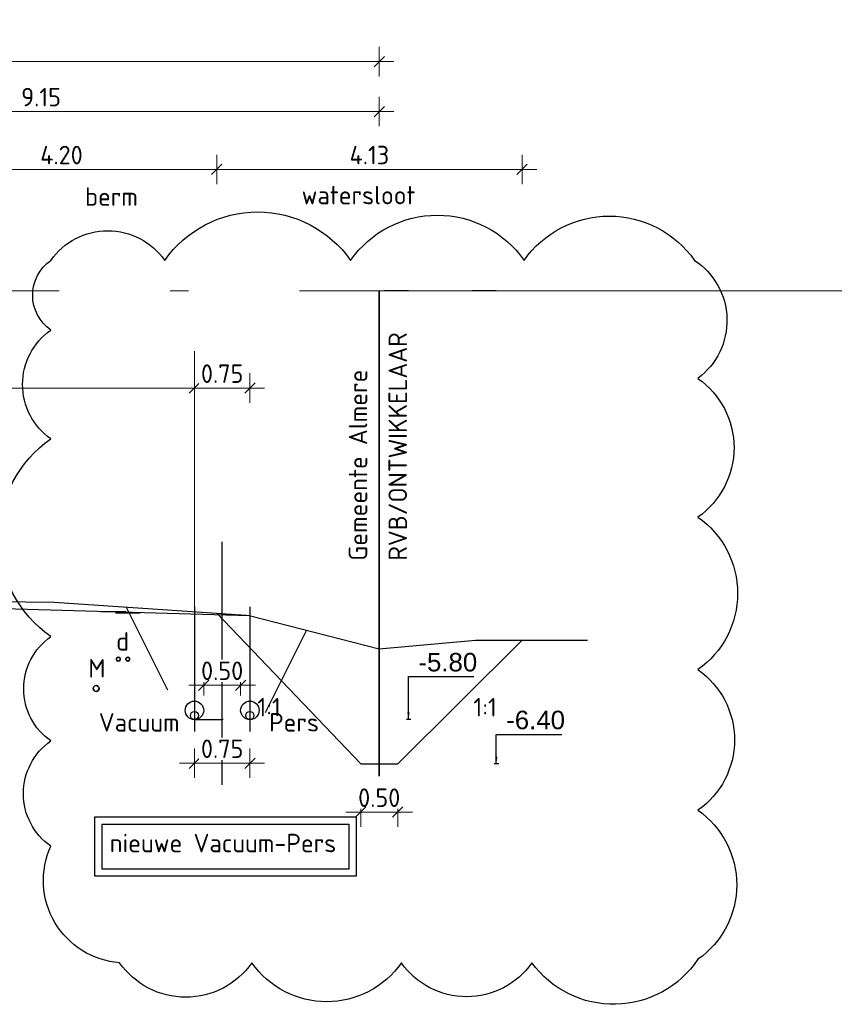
# Model space of a CAD drawing. Header units: metres. Extents: x 149090 to 161988, y 479090 to 487021.
# Tile 71 of 72: x 159320 to 159331, y 484427 to 484440. Entities that reach past the tile are written whole.
import ezdxf

# ---------------------------------------------------------------- set-up
doc = ezdxf.new("R2010")
doc.units = ezdxf.units.M
for name, pattern in [('AL-NAP_LIJN', [15.25, 12, -1.5, 0.25, -1.5]), ('AM-AS', [16, 10, -2, 2, -2]), ('DASHED2', [0.375, 0.25, -0.125])]:
    doc.linetypes.add(name, pattern=pattern)
doc.layers.get('0').update_dxf_attribs({"lineweight": 25})
doc.layers.get('Defpoints').update_dxf_attribs({"color": 211, "lineweight": 25})
for name, color, linetype, lineweight in [('N-WE-AM-AS_WEG_GEBIEDSONTSLUITINGSWEG-G', 10, 'AM-AS', 18), ('N-WE-KG-GRENS_PERCEEL-G', 150, 'KG-PERCEEL', 35), ('N-WE-VH-KANTVERHARDING-G', 7, 'Continuous', 30), ('X-XX-AL-LEGENDA-S', 7, 'Continuous', 25), ('X-XX-AL-M', 7, 'Continuous', 18), ('X-XX-AL-NAP-G', 7, 'AL-NAP_LIJN', 18), ('X-XX-AL-PROFIEL-B-G', 7, 'Continuous', 25), ('X-XX-AL-PROFIEL-N-G', 7, 'Continuous', 35), ('X-XX-AL-T25', 7, 'Continuous', 25)]:
    doc.layers.add(name, color=color, linetype=linetype, lineweight=lineweight)
doc.layers.add('X-XX-AL-AANPIJLING-OPM', color=1, linetype='Continuous', lineweight=30, true_color=0xff0000)
doc.styles.add('Civitas Arial', font='arial.ttf')
doc.styles.add('NLCS-ISO-M100-T25', font='NLCS-ISO.ttf')
doc.styles.get("Standard").update_dxf_attribs({"font": 'NLCS-ISO.ttf'})
doc.linetypes.add('KG-PERCEEL', pattern='A,5.5,-2,["P",Standard,S=1.8,R=0,X=-0.5,Y=-0.9],-2,5.5,-2,[5,NLCS.shx,S=0.75,R=0,X=0,Y=0],-2', length=19)
doc.dimstyles.new('Civitas 100 25', dxfattribs={"dimscale": 0.1, "dimtxt": 2.5, "dimasz": 1, "dimexe": 0.18, "dimexo": 0.0625, "dimgap": 1, "dimtad": 1, "dimzin": 0, "dimdsep": 46, "dimtxsty": 'Civitas Arial', "dimblk": 'Civitas-pijlmaat', "dimcen": 0, "dimse1": 1, "dimse2": 1, "dimadec": 0, "dimazin": 0, "dimtfac": 1, "dimtix": 1, "dimtmove": 0, "dimatfit": 0, "dimfxl": 1, "dimtolj": 1, "dimtzin": 0, "dimarcsym": 1})
doc.dimstyles.new('NLCS-M100-T25-SCHRAP-X_L2_H1', dxfattribs={"dimscale": 0.1, "dimtxt": 2.5, "dimasz": 1.4, "dimexe": 2, "dimexo": 2, "dimgap": 0.7, "dimtad": 1, "dimzin": 0, "dimdsep": 46, "dimtxsty": 'NLCS-ISO-M100-T25', "dimblk": 'OBLIQUE', "dimcen": 0, "dimdle": 2, "dimclrd": 256, "dimclre": 256, "dimclrt": 256, "dimadec": 1, "dimazin": 0, "dimtfac": 1, "dimtofl": 0, "dimtmove": 1, "dimatfit": 0, "dimldrblk": 'OBLIQUE', "dimfxl": 2, "dimfxlon": 1, "dimtfill": 1, "dimtfillclr": 254, "dimtolj": 1, "dimtzin": 0, "dimlwd": 18, "dimlwe": 18, "dimarcsym": 0})

# ---------------------------------------------------------------- blocks, each defined once
blk = doc.blocks.new('_Oblique')
at = {"color": 0, "linetype": 'ByBlock', "lineweight": -2}
blk.add_line((-0.5, -0.5), (0.5, 0.5), dxfattribs=at)
blk = doc.blocks.new('*D165')
at = {"layer": 'Defpoints', "color": 0, "transparency": 16777216}
for p in [(159324.609, 484439.662), (159298.109, 484436.559), (159324.609, 484436.559)]:
    blk.add_point(p, dxfattribs=at)
at = {"layer": 'X-XX-AL-M', "linetype": 'Continuous', "lineweight": 18, "transparency": 16777216}
for p, q in [((159298.109, 484439.462), (159298.109, 484439.862)), ((159324.609, 484439.462), (159324.609, 484439.862)), ((159297.909, 484439.662), (159324.809, 484439.662))]:
    blk.add_line(p, q, dxfattribs=at)
at = {"layer": 'X-XX-AL-M', "lineweight": 18, "transparency": 16777216, "xscale": 0.14, "yscale": 0.14, "zscale": 0.14, "rotation": 180}
blk.add_blockref('_Oblique', (159298.109, 484439.662), dxfattribs=at)
at = {"layer": 'X-XX-AL-M', "lineweight": 18, "transparency": 16777216, "xscale": 0.14, "yscale": 0.14, "zscale": 0.14}
blk.add_blockref('_Oblique', (159324.609, 484439.662), dxfattribs=at)
at = {"layer": 'X-XX-AL-M', "transparency": 16777216, "insert": (159311.359, 484439.857), "char_height": 0.25, "attachment_point": 5, "style": 'NLCS-ISO-M100-T25', "bg_fill": 3, "box_fill_scale": 1.1, "bg_fill_color": 256, "bg_fill_true_color": 13158600, "bg_fill_transparency": 0}
blk.add_mtext('\\A1;var. 26.50 ', dxfattribs=at)
blk = doc.blocks.new('*D168')
at = {"layer": 'Defpoints', "color": 0, "transparency": 16777216}
for p in [(159324.609, 484438.987), (159315.459, 484437.588), (159324.609, 484436.559)]:
    blk.add_point(p, dxfattribs=at)
at = {"layer": 'X-XX-AL-M', "linetype": 'Continuous', "lineweight": 18, "transparency": 16777216}
for p, q in [((159315.459, 484438.787), (159315.459, 484439.187)), ((159324.609, 484438.787), (159324.609, 484439.187)), ((159315.259, 484438.987), (159324.809, 484438.987))]:
    blk.add_line(p, q, dxfattribs=at)
at = {"layer": 'X-XX-AL-M', "lineweight": 18, "transparency": 16777216, "xscale": 0.14, "yscale": 0.14, "zscale": 0.14, "rotation": 180}
blk.add_blockref('_Oblique', (159315.459, 484438.987), dxfattribs=at)
at = {"layer": 'X-XX-AL-M', "lineweight": 18, "transparency": 16777216, "xscale": 0.14, "yscale": 0.14, "zscale": 0.14}
blk.add_blockref('_Oblique', (159324.609, 484438.987), dxfattribs=at)
at = {"layer": 'X-XX-AL-M', "transparency": 16777216, "insert": (159320.034, 484439.182), "char_height": 0.25, "attachment_point": 5, "style": 'NLCS-ISO-M100-T25', "bg_fill": 3, "box_fill_scale": 1.1, "bg_fill_color": 256, "bg_fill_true_color": 13158600, "bg_fill_transparency": 0}
blk.add_mtext('\\A1;9.15', dxfattribs=at)
blk = doc.blocks.new('*D208')
at = {"layer": 'Defpoints', "color": 0, "transparency": 16777216}
for p in [(159322.41, 484438.203), (159318.209, 484432.227), (159322.41, 484432.198)]:
    blk.add_point(p, dxfattribs=at)
at = {"layer": 'X-XX-AL-M', "linetype": 'Continuous', "lineweight": 18, "transparency": 16777216}
for p, q in [((159318.209, 484438.003), (159318.209, 484438.403)), ((159322.41, 484438.003), (159322.41, 484438.403)), ((159318.009, 484438.203), (159322.61, 484438.203))]:
    blk.add_line(p, q, dxfattribs=at)
at = {"layer": 'X-XX-AL-M', "lineweight": 18, "transparency": 16777216, "xscale": 0.14, "yscale": 0.14, "zscale": 0.14, "rotation": 180}
blk.add_blockref('_Oblique', (159318.209, 484438.203), dxfattribs=at)
at = {"layer": 'X-XX-AL-M', "lineweight": 18, "transparency": 16777216, "xscale": 0.14, "yscale": 0.14, "zscale": 0.14}
blk.add_blockref('_Oblique', (159322.41, 484438.203), dxfattribs=at)
at = {"layer": 'X-XX-AL-M', "transparency": 16777216, "insert": (159320.31, 484438.398), "char_height": 0.25, "attachment_point": 5, "style": 'NLCS-ISO-M100-T25', "bg_fill": 3, "box_fill_scale": 1.1, "bg_fill_color": 256, "bg_fill_true_color": 13158600, "bg_fill_transparency": 0}
blk.add_mtext('\\A1;4.20', dxfattribs=at)
blk = doc.blocks.new('*D209')
at = {"layer": 'Defpoints', "color": 0, "transparency": 16777216}
for p in [(159326.542, 484438.203), (159322.41, 484432.198), (159326.542, 484431.832)]:
    blk.add_point(p, dxfattribs=at)
at = {"layer": 'X-XX-AL-M', "linetype": 'Continuous', "lineweight": 18, "transparency": 16777216}
for p, q in [((159322.41, 484438.003), (159322.41, 484438.403)), ((159326.542, 484438.003), (159326.542, 484438.403)), ((159322.21, 484438.203), (159326.742, 484438.203))]:
    blk.add_line(p, q, dxfattribs=at)
at = {"layer": 'X-XX-AL-M', "lineweight": 18, "transparency": 16777216, "xscale": 0.14, "yscale": 0.14, "zscale": 0.14, "rotation": 180}
blk.add_blockref('_Oblique', (159322.41, 484438.203), dxfattribs=at)
at = {"layer": 'X-XX-AL-M', "lineweight": 18, "transparency": 16777216, "xscale": 0.14, "yscale": 0.14, "zscale": 0.14}
blk.add_blockref('_Oblique', (159326.542, 484438.203), dxfattribs=at)
at = {"layer": 'X-XX-AL-M', "transparency": 16777216, "insert": (159324.476, 484438.398), "char_height": 0.25, "attachment_point": 5, "style": 'NLCS-ISO-M100-T25', "bg_fill": 3, "box_fill_scale": 1.1, "bg_fill_color": 256, "bg_fill_true_color": 13158600, "bg_fill_transparency": 0}
blk.add_mtext('\\A1;4.13', dxfattribs=at)
blk = doc.blocks.new('*D216')
at = {"layer": 'Defpoints', "color": 0, "transparency": 16777216}
for p in [(159322.234, 484430.884), (159322.734, 484430.884)]:
    blk.add_point(p, dxfattribs=at)
at = {"layer": 'X-XX-AL-M', "linetype": 'Continuous', "lineweight": 18, "transparency": 16777216}
for p, q in [((159322.234, 484431.084), (159322.234, 484431.424)), ((159322.734, 484431.084), (159322.734, 484431.424)), ((159322.934, 484431.224), (159322.034, 484431.224))]:
    blk.add_line(p, q, dxfattribs=at)
at = {"layer": 'X-XX-AL-M', "transparency": 16777216, "insert": (159322.484, 484431.419), "char_height": 0.25, "attachment_point": 5, "style": 'NLCS-ISO-M100-T25', "bg_fill": 3, "box_fill_scale": 1.1, "bg_fill_color": 256, "bg_fill_true_color": 13158600, "bg_fill_transparency": 0}
blk.add_mtext('\\A1;0.50', dxfattribs=at)
at = {"layer": 'Defpoints', "color": 0, "transparency": 16777216}
blk.add_point((159322.234, 484431.224), dxfattribs=at)
at = {"layer": 'X-XX-AL-M', "lineweight": 18, "transparency": 16777216, "xscale": 0.14, "yscale": 0.14, "zscale": 0.14, "rotation": 180}
blk.add_blockref('_Oblique', (159322.234, 484431.224), dxfattribs=at)
at = {"layer": 'X-XX-AL-M', "lineweight": 18, "transparency": 16777216, "xscale": 0.14, "yscale": 0.14, "zscale": 0.14}
blk.add_blockref('_Oblique', (159322.734, 484431.224), dxfattribs=at)
blk = doc.blocks.new('*D217')
at = {"layer": 'Defpoints', "color": 0, "transparency": 16777216}
for p in [(159322.109, 484430.596), (159322.859, 484430.596)]:
    blk.add_point(p, dxfattribs=at)
at = {"layer": 'X-XX-AL-LEGENDA-S', "linetype": 'Continuous', "lineweight": 18, "transparency": 16777216}
for p, q in [((159322.109, 484430.369), (159322.109, 484429.969)), ((159322.859, 484430.369), (159322.859, 484429.969)), ((159323.059, 484430.169), (159321.909, 484430.169))]:
    blk.add_line(p, q, dxfattribs=at)
at = {"layer": 'X-XX-AL-LEGENDA-S', "lineweight": 18, "transparency": 16777216, "xscale": 0.14, "yscale": 0.14, "zscale": 0.14, "rotation": 180}
blk.add_blockref('_Oblique', (159322.109, 484430.169), dxfattribs=at)
at = {"layer": 'X-XX-AL-LEGENDA-S', "lineweight": 18, "transparency": 16777216, "xscale": 0.14, "yscale": 0.14, "zscale": 0.14}
blk.add_blockref('_Oblique', (159322.859, 484430.169), dxfattribs=at)
at = {"layer": 'X-XX-AL-LEGENDA-S', "transparency": 16777216, "insert": (159322.484, 484430.364), "char_height": 0.25, "attachment_point": 5, "style": 'NLCS-ISO-M100-T25', "bg_fill": 3, "box_fill_scale": 1.1, "bg_fill_color": 256, "bg_fill_true_color": 13158600, "bg_fill_transparency": 0}
blk.add_mtext('\\A1;0.75', dxfattribs=at)
at = {"layer": 'Defpoints', "color": 0, "transparency": 16777216}
blk.add_point((159322.109, 484430.169), dxfattribs=at)
blk = doc.blocks.new('*D218')
at = {"layer": 'Defpoints', "color": 0, "transparency": 16777216}
for p in [(159315.459, 484437.588), (159315.459, 484435.245), (159322.109, 484431.009)]:
    blk.add_point(p, dxfattribs=at)
at = {"layer": 'X-XX-AL-M', "linetype": 'Continuous', "lineweight": 18, "transparency": 16777216}
for p, q in [((159315.459, 484435.445), (159315.459, 484435.045)), ((159322.109, 484435.045), (159322.109, 484435.445)), ((159322.309, 484435.245), (159315.259, 484435.245))]:
    blk.add_line(p, q, dxfattribs=at)
at = {"layer": 'X-XX-AL-M', "lineweight": 18, "transparency": 16777216, "xscale": 0.14, "yscale": 0.14, "zscale": 0.14, "rotation": 180}
blk.add_blockref('_Oblique', (159315.459, 484435.245), dxfattribs=at)
at = {"layer": 'X-XX-AL-M', "lineweight": 18, "transparency": 16777216, "xscale": 0.14, "yscale": 0.14, "zscale": 0.14}
blk.add_blockref('_Oblique', (159322.109, 484435.245), dxfattribs=at)
at = {"layer": 'X-XX-AL-M', "transparency": 16777216, "insert": (159318.784, 484435.44), "char_height": 0.25, "attachment_point": 5, "style": 'NLCS-ISO-M100-T25', "bg_fill": 3, "box_fill_scale": 1.1, "bg_fill_color": 256, "bg_fill_true_color": 13158600, "bg_fill_transparency": 0}
blk.add_mtext('\\A1;6.65', dxfattribs=at)
blk = doc.blocks.new('*D219')
at = {"layer": 'Defpoints', "color": 0, "transparency": 16777216}
for p in [(159322.859, 484432.283), (159322.109, 484431.009)]:
    blk.add_point(p, dxfattribs=at)
at = {"layer": 'X-XX-AL-M', "linetype": 'Continuous', "lineweight": 18, "transparency": 16777216}
for p, q in [((159322.109, 484435.045), (159322.109, 484435.445)), ((159322.859, 484435.045), (159322.859, 484435.445)), ((159321.909, 484435.245), (159323.059, 484435.245))]:
    blk.add_line(p, q, dxfattribs=at)
at = {"layer": 'X-XX-AL-M', "lineweight": 18, "transparency": 16777216, "xscale": 0.14, "yscale": 0.14, "zscale": 0.14, "rotation": 180}
blk.add_blockref('_Oblique', (159322.109, 484435.245), dxfattribs=at)
at = {"layer": 'X-XX-AL-M', "lineweight": 18, "transparency": 16777216, "xscale": 0.14, "yscale": 0.14, "zscale": 0.14}
blk.add_blockref('_Oblique', (159322.859, 484435.245), dxfattribs=at)
at = {"layer": 'X-XX-AL-M', "transparency": 16777216, "insert": (159322.484, 484435.44), "char_height": 0.25, "attachment_point": 5, "style": 'NLCS-ISO-M100-T25', "bg_fill": 3, "box_fill_scale": 1.1, "bg_fill_color": 256, "bg_fill_true_color": 13158600, "bg_fill_transparency": 0}
blk.add_mtext('\\A1;0.75', dxfattribs=at)
at = {"layer": 'Defpoints', "color": 0, "transparency": 16777216}
blk.add_point((159322.859, 484435.245), dxfattribs=at)
blk = doc.blocks.new('*D356')
at = {"layer": 'Defpoints', "color": 0, "transparency": 16777216}
for p in [(0.033, 0), (0.048, -6.035), (0.033, -6.4)]:
    blk.add_point(p, dxfattribs=at)
at = {"color": 0, "transparency": 16777216, "insert": (0.532, -5.807), "char_height": 0.25, "attachment_point": 5, "style": 'Civitas Arial'}
blk.add_mtext('\\A1;-6.40 ', dxfattribs=at)
blk = doc.blocks.new('Civitas-pijlmaat')
blk.add_line((0, 0.52), (0, -0.52))
blk.add_solid([(0, 0), (-1.5, 0.34), (-1.5, -0.34)])
blk = doc.blocks.new('*D380')
at = {"layer": 'Defpoints', "color": 0, "transparency": 16777216}
for p in [(159324.359, 484430.159), (159324.859, 484430.159)]:
    blk.add_point(p, dxfattribs=at)
at = {"layer": 'X-XX-AL-M', "linetype": 'Continuous', "lineweight": 18, "transparency": 16777216}
for p, q in [((159324.359, 484429.707), (159324.359, 484429.307)), ((159324.859, 484429.707), (159324.859, 484429.307)), ((159325.059, 484429.507), (159324.159, 484429.507))]:
    blk.add_line(p, q, dxfattribs=at)
at = {"layer": 'X-XX-AL-M', "transparency": 16777216, "insert": (159324.609, 484429.702), "char_height": 0.25, "attachment_point": 5, "style": 'NLCS-ISO-M100-T25', "bg_fill": 3, "box_fill_scale": 1.1, "bg_fill_color": 256, "bg_fill_true_color": 13158600, "bg_fill_transparency": 0}
blk.add_mtext('\\A1;0.50', dxfattribs=at)
at = {"layer": 'Defpoints', "color": 0, "transparency": 16777216}
blk.add_point((159324.359, 484429.507), dxfattribs=at)
at = {"layer": 'X-XX-AL-M', "lineweight": 18, "transparency": 16777216, "xscale": 0.14, "yscale": 0.14, "zscale": 0.14, "rotation": 180}
blk.add_blockref('_Oblique', (159324.359, 484429.507), dxfattribs=at)
at = {"layer": 'X-XX-AL-M', "lineweight": 18, "transparency": 16777216, "xscale": 0.14, "yscale": 0.14, "zscale": 0.14}
blk.add_blockref('_Oblique', (159324.859, 484429.507), dxfattribs=at)
blk = doc.blocks.new('*D382')
at = {"layer": 'Defpoints', "color": 0, "transparency": 16777216}
for p in [(0.033, 0), (0.048, -5.252), (0.033, -5.8)]:
    blk.add_point(p, dxfattribs=at)
at = {"color": 0, "transparency": 16777216, "insert": (0.532, -5.025), "char_height": 0.25, "attachment_point": 5, "style": 'Civitas Arial'}
blk.add_mtext('\\A1;-5.80 ', dxfattribs=at)
blk = doc.blocks.new('*U355')
blk.add_line((0.033, -6.4), (-0.028, -6.4))
at = {"layer": 'Defpoints', "color": 6}
blk.add_line((0, 0), (-0.325, 0), dxfattribs=at)
dim = blk.add_ordinate_dim(feature_location=(0.033, -6.4), offset=(0.016, 0.365), dtype=0, origin=(0.033, 0), text='-<> ', dimstyle='Civitas 100 25')
dim.commit()
dim.dimension.update_dxf_attribs({"geometry": '*D356', "text_midpoint": (0.532, -5.807)})
blk.add_leader([(0, -6.4), (0, -6), (0.885, -6)], dimstyle='Civitas 100 25')
blk = doc.blocks.new('*U381')
blk.add_line((0.033, -5.8), (-0.028, -5.8))
at = {"layer": 'Defpoints', "color": 6}
blk.add_line((0, 0), (-0.325, 0), dxfattribs=at)
dim = blk.add_ordinate_dim(feature_location=(0.033, -5.8), offset=(0.016, 0.548), dtype=0, origin=(0.033, 0), text='-<> ', dimstyle='Civitas 100 25')
dim.commit()
dim.dimension.update_dxf_attribs({"geometry": '*D382', "text_midpoint": (0.532, -5.025)})
blk.add_leader([(0, -5.8), (0, -5.217), (0.885, -5.217)], dimstyle='Civitas 100 25')

msp = doc.modelspace()

# ---------------------------------------------------------------- linework, layer by layer
at = {"layer": 'N-WE-KG-GRENS_PERCEEL-G'}
msp.add_line((159324.609, 484436.559), (159324.609, 484429.992), dxfattribs=at)
at = {"layer": 'N-WE-VH-KANTVERHARDING-G', "flags": 128}
msp.add_lwpolyline([(159324.359, 484430.159), (159324.859, 484430.159)], dxfattribs=at)
at = {"layer": 'N-WE-VH-KANTVERHARDING-G'}
for centre in [(159322.109, 484430.884), (159322.859, 484430.884)]:
    msp.add_circle(centre, 0.125, dxfattribs=at)
at = {"layer": 'X-XX-AL-NAP-G'}
msp.add_line((159003.28, 484436.559), (159511.076, 484436.559), dxfattribs=at)
at = {"layer": 'X-XX-AL-PROFIEL-B-G'}
for p, q in [((159318.209, 484432.377), (159320.209, 484432.347)), ((159320.209, 484432.347), (159322.809, 484432.17))]:
    msp.add_line(p, q, dxfattribs=at)
at = {"layer": 'X-XX-AL-PROFIEL-B-G', "flags": 128}
msp.add_lwpolyline([(159316.709, 484432.281), (159319.209, 484432.269), (159322.849, 484432.169), (159324.609, 484431.716), (159325.911, 484431.832), (159327.426, 484431.832)], dxfattribs=at)
at = {"layer": 'X-XX-AL-PROFIEL-N-G', "color": 114, "true_color": 0x139b48}
msp.add_circle((159321.207, 484431.577), 0.0261, dxfattribs=at)
at = {"layer": 'X-XX-AL-PROFIEL-N-G', "color": 4, "true_color": 0x00ffff}
msp.add_circle((159320.779, 484431.18), 0.04, dxfattribs=at)
at = {"layer": 'X-XX-AL-T25'}
for points in [[(159320.762, 484429.442), (159324.297, 484429.442), (159324.297, 484428.64), (159320.762, 484428.64)], [(159320.859, 484429.344), (159324.2, 484429.344), (159324.2, 484428.737), (159320.859, 484428.737)]]:
    msp.add_lwpolyline(points, close=True, dxfattribs=at)
at = {"layer": 'X-XX-AL-T25', "color": 217, "lineweight": 30, "true_color": 0x93278f}
for centre in [(159322.109, 484430.814), (159322.859, 484430.814)]:
    msp.add_circle(centre, 0.055, dxfattribs=at)

# ---------------------------------------------------------------- texts
at = {"layer": 'X-XX-AL-PROFIEL-B-G', "style": 'NLCS-ISO-M100-T25'}
for s, p in [('d', (159321.05, 484431.692)), ('M', (159320.673, 484431.328))]:
    msp.add_text(s, height=0.25, dxfattribs=at).set_placement(p)
at = {"layer": 'X-XX-AL-T25', "style": 'NLCS-ISO-M100-T25'}
for s, p in [('1:1', (159325.884, 484430.802)), ('Vacuum', (159320.815, 484430.597)), ('Pers', (159323.119, 484430.597))]:
    msp.add_text(s, height=0.25, dxfattribs=at).set_placement(p)
at = {"layer": 'X-XX-AL-T25', "insert": (159320.964, 484429.63), "char_height": 0.25, "attachment_point": 1, "style": 'NLCS-ISO-M100-T25'}
msp.add_mtext_dynamic_manual_height_columns('\\Pnieuwe Vacuum-Pers', width=4.39821, gutter_width=1.25, heights=[0], dxfattribs=at)

# ---------------------------------------------------------------- next in the draw order: dimensions: what is measured, and where the dimension line sits
at = {"layer": 'X-XX-AL-M'}
dim = msp.add_linear_dim(base=(159324.609, 484439.662), p1=(159298.109, 484436.559), p2=(159324.609, 484436.559), text='var. <> ', dimstyle='NLCS-M100-T25-SCHRAP-X_L2_H1', dxfattribs=at)
dim.commit()
dim.dimension.update_dxf_attribs({"geometry": '*D165', "text_midpoint": (159311.359, 484439.857)})

# ---------------------------------------------------------------- next in the draw order: dimensions: what is measured, and where the dimension line sits
dim = msp.add_linear_dim(base=(159324.609, 484438.987), p1=(159315.459, 484437.588), p2=(159324.609, 484436.559), dimstyle='NLCS-M100-T25-SCHRAP-X_L2_H1', dxfattribs=at)
dim.commit()
dim.dimension.update_dxf_attribs({"geometry": '*D168', "text_midpoint": (159320.034, 484439.182)})

# ---------------------------------------------------------------- next in the draw order: dimensions: what is measured, and where the dimension line sits
dim = msp.add_linear_dim(base=(159322.41, 484438.203), p1=(159318.209, 484432.227), p2=(159322.41, 484432.198), dimstyle='NLCS-M100-T25-SCHRAP-X_L2_H1', dxfattribs=at)
dim.commit()
dim.dimension.update_dxf_attribs({"geometry": '*D208', "text_midpoint": (159320.31, 484438.398)})

# ---------------------------------------------------------------- next in the draw order: linework, layer by layer
at = {"layer": 'Defpoints'}
for p, q in [((159320.843, 484432.22), (159321.179, 484432.22)), ((159321.039, 484432.203), (159321.374, 484432.203))]:
    msp.add_line(p, q, dxfattribs=at)
at = {"layer": 'Defpoints', "color": 215, "true_color": 0xa953a0}
msp.add_line((159322.109, 484432.283), (159322.109, 484430.596), dxfattribs=at)

# ---------------------------------------------------------------- next in the draw order: texts
at = {"layer": 'X-XX-AL-T25', "style": 'NLCS-ISO-M100-T25'}
msp.add_text('berm', height=0.25, dxfattribs=at).set_placement((159320.629, 484437.711))

# ---------------------------------------------------------------- next in the draw order: dimensions: what is measured, and where the dimension line sits
at = {"layer": 'X-XX-AL-M'}
dim = msp.add_linear_dim(base=(159326.542, 484438.203), p1=(159322.41, 484432.198), p2=(159326.542, 484431.832), dimstyle='NLCS-M100-T25-SCHRAP-X_L2_H1', dxfattribs=at)
dim.commit()
dim.dimension.update_dxf_attribs({"geometry": '*D209', "text_midpoint": (159324.476, 484438.398)})

# ---------------------------------------------------------------- next in the draw order: linework, layer by layer
at = {"linetype": 'DASHED2', "ltscale": 5, "flags": 128}
msp.add_lwpolyline([(159323.627, 484431.969), (159323.022, 484430.759), (159322.484, 484430.759)], dxfattribs=at)
at = {"layer": 'Defpoints', "color": 215, "true_color": 0xa953a0}
for p, q in [((159322.484, 484429.877), (159322.484, 484433.163)), ((159322.859, 484432.283), (159322.859, 484430.596))]:
    msp.add_line(p, q, dxfattribs=at)
at = {"layer": 'N-WE-VH-KANTVERHARDING-G'}
msp.add_line((159324.859, 484430.159), (159326.542, 484431.832), dxfattribs=at)

# ---------------------------------------------------------------- next in the draw order: block references
at = {"layer": 'X-XX-AL-T25'}
for name, p in [('*U381', (159325.005, 484436.559)), ('*U355', (159326.193, 484436.559))]:
    msp.add_blockref(name, p, dxfattribs=at)

# ---------------------------------------------------------------- next in the draw order: texts
at = {"layer": 'X-XX-AL-M', "style": 'NLCS-ISO-M100-T25'}
msp.add_text('watersloot', height=0.25, dxfattribs=at).set_placement((159323.559, 484437.731))
at = {"layer": 'X-XX-AL-T25', "color": 240, "true_color": 0xed1f24, "style": 'NLCS-ISO-M100-T25'}
for s, p in [('RVB/ONTWIKKELAAR', (159324.985, 484432.909)), ('Gemeente Almere', (159324.447, 484432.909))]:
    msp.add_text(s, height=0.25, rotation=90, dxfattribs=at).set_placement(p)

# ---------------------------------------------------------------- next in the draw order: dimensions: what is measured, and where the dimension line sits
at = {"layer": 'X-XX-AL-LEGENDA-S'}
dim = msp.add_linear_dim(base=(159322.109, 484430.169), p1=(159322.859, 484430.596), p2=(159322.109, 484430.596), angle=180, dimstyle='NLCS-M100-T25-SCHRAP-X_L2_H1', dxfattribs=at)
dim.commit()
dim.dimension.update_dxf_attribs({"geometry": '*D217', "text_midpoint": (159322.484, 484430.364)})
at = {"layer": 'X-XX-AL-M'}
dim = msp.add_linear_dim(base=(159322.234, 484431.224), p1=(159322.734, 484430.884), p2=(159322.234, 484430.884), angle=180, dimstyle='NLCS-M100-T25-SCHRAP-X_L2_H1', dxfattribs=at)
dim.commit()
dim.dimension.update_dxf_attribs({"geometry": '*D216', "text_midpoint": (159322.484, 484431.224), "dimtype": 160})

# ---------------------------------------------------------------- next in the draw order: linework, layer by layer
at = {"linetype": 'DASHED2', "ltscale": 5, "flags": 128}
msp.add_lwpolyline([(159321.186, 484432.281), (159321.947, 484430.759), (159322.484, 484430.759)], dxfattribs=at)

# ---------------------------------------------------------------- next in the draw order: dimensions: what is measured, and where the dimension line sits
at = {"layer": 'X-XX-AL-M'}
dim = msp.add_linear_dim(base=(159315.459, 484435.245), p1=(159322.109, 484431.009), p2=(159315.459, 484437.588), dimstyle='NLCS-M100-T25-SCHRAP-X_L2_H1', dxfattribs=at)
dim.commit()
dim.dimension.update_dxf_attribs({"geometry": '*D218', "text_midpoint": (159318.784, 484435.44)})

# ---------------------------------------------------------------- next in the draw order: linework, layer by layer
at = {"layer": 'X-XX-AL-PROFIEL-N-G', "color": 114, "true_color": 0x139b48}
msp.add_circle((159321.079, 484431.577), 0.0261, dxfattribs=at)

# ---------------------------------------------------------------- next in the draw order: dimensions: what is measured, and where the dimension line sits
at = {"layer": 'X-XX-AL-M'}
dim = msp.add_linear_dim(base=(159322.859, 484435.245), p1=(159322.109, 484431.009), p2=(159322.859, 484432.283), dimstyle='NLCS-M100-T25-SCHRAP-X_L2_H1', dxfattribs=at)
dim.commit()
dim.dimension.update_dxf_attribs({"geometry": '*D219', "text_midpoint": (159322.484, 484435.44)})

# ---------------------------------------------------------------- next in the draw order: linework, layer by layer
at = {"layer": 'N-WE-AM-AS_WEG_GEBIEDSONTSLUITINGSWEG-G'}
msp.add_line((159322.109, 484435.745), (159322.109, 484430.814), dxfattribs=at)
at = {"layer": 'N-WE-VH-KANTVERHARDING-G'}
msp.add_line((159322.41, 484432.198), (159324.359, 484430.159), dxfattribs=at)

# ---------------------------------------------------------------- next in the draw order: texts
at = {"layer": 'X-XX-AL-T25', "style": 'NLCS-ISO-M100-T25'}
msp.add_text('1:1', height=0.25, dxfattribs=at).set_placement((159322.961, 484430.802))

# ---------------------------------------------------------------- next in the draw order: dimensions: what is measured, and where the dimension line sits
at = {"layer": 'X-XX-AL-M'}
dim = msp.add_linear_dim(base=(159324.359, 484429.507), p1=(159324.859, 484430.159), p2=(159324.359, 484430.159), dimstyle='NLCS-M100-T25-SCHRAP-X_L2_H1', dxfattribs=at)
dim.commit()
dim.dimension.update_dxf_attribs({"geometry": '*D380', "text_midpoint": (159324.609, 484429.507), "dimtype": 160})

# ---------------------------------------------------------------- next in the draw order: linework, layer by layer
at = {"layer": 'X-XX-AL-AANPIJLING-OPM', "flags": 128}
msp.add_lwpolyline([(159320.166, 484436.973, -0.520567), (159321.707, 484436.973, -0.520567), (159324.222, 484436.973, -0.520567), (159326.57, 484436.973, -0.520567), (159328.875, 484436.973, -0.520567), (159328.921, 484435.376, -0.520567), (159328.921, 484433.499, -0.520567), (159328.921, 484431.435, -0.520567), (159328.921, 484429.531, -0.520567), (159328.921, 484427.515, -0.520567), (159326.674, 484427.468, -0.520567), (159324.909, 484427.468, -0.520567), (159322.886, 484427.468, -0.520567), (159321.097, 484427.468, -0.520567), (159320.166, 484429.045, -0.520567), (159320.166, 484430.47, -0.520567), (159320.166, 484431.881, -0.520567), (159320.166, 484434.559, -0.520567), (159320.166, 484436.029, -0.520567)], format="xyb", close=True, dxfattribs=at)

doc.saveas('drawing.dxf')
